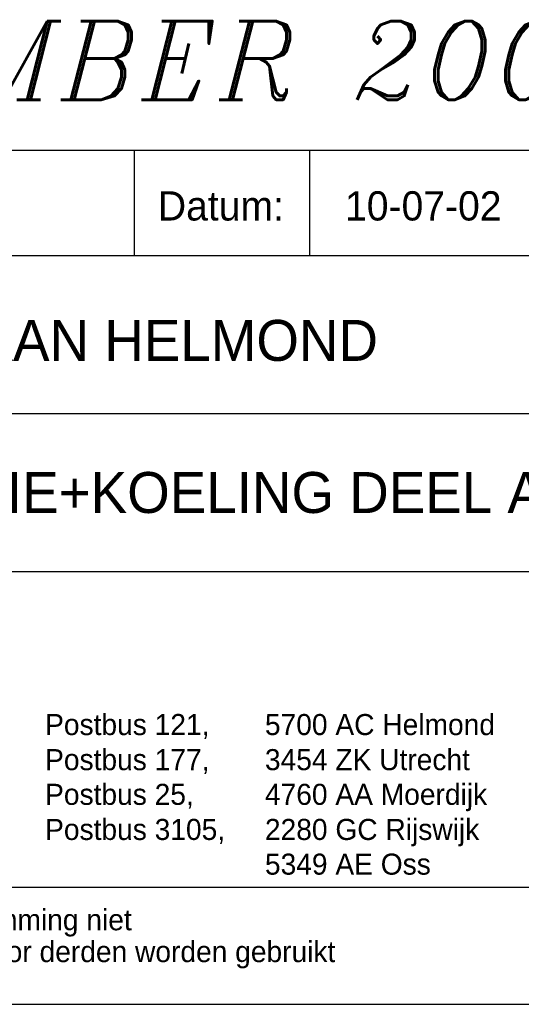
# Model space of a CAD drawing. Extents: x 0 to 1189, y 0 to 841.
# Tile 22 of 27: x 1080 to 1123, y 0 to 84. Entities that reach past the tile are written whole.
import ezdxf

# ---------------------------------------------------------------- set-up
doc = ezdxf.new("R2010")
doc.units = 0
doc.layers.get('0').update_dxf_attribs({"linetype": 'CONTINUOUS'})
for name, color, linetype in [('00KAD070', 5, 'CONTINUOUS'), ('BL$4----', 7, 'CONTINUOUS'), ('WL561---', 4, 'CONTINUOUS'), ('WL570---_TOEVOER', 3, 'CONTINUOUS')]:
    doc.layers.add(name, color=color, linetype=linetype)
doc.styles.add('BURO-018', font='BUROFONT.shx', dxfattribs={"height": 1.8})
doc.styles.add('BURO-025', font='BUROFONT.shx', dxfattribs={"height": 2.5})
doc.styles.add('BURO-035', font='BUROFONT.shx', dxfattribs={"height": 3.5})
doc.styles.add('BURO-050', font='BUROFONT.shx', dxfattribs={"height": 5})
doc.styles.add('ITALICC', font='italicc', dxfattribs={"width": 10, "height": 10})

# ---------------------------------------------------------------- blocks, each defined once
blk = doc.blocks.new('KUIJPERSKLEUR')
at = {"color": 1}
for p, q in [((-185, 73), (-10, 73)), ((-99, 64), (-99, 73)), ((-84, 64), (-84, 73)), ((-185, 64), (-10, 64)), ((-185, 50.5), (-55, 50.5)), ((-185, 37), (-10, 37))]:
    blk.add_line(p, q, dxfattribs=at)
for s, height, style, p in [('Datum:', 2.5, 'BURO-025', (-97, 67)), ('Postbus 121, ', 1.8, 'BURO-018', (-106.643, 23.014)), ('5700 AC Helmond', 1.8, 'BURO-018', (-87.849, 23.014)), ('Postbus 177, ', 1.8, 'BURO-018', (-106.643, 20.014)), ('3454 ZK Utrecht', 1.8, 'BURO-018', (-87.849, 20.014)), ('Postbus 25, ', 1.8, 'BURO-018', (-106.643, 17.048)), ('4760 AA Moerdijk', 1.8, 'BURO-018', (-87.849, 17.048)), ('Postbus 3105,', 1.8, 'BURO-018', (-106.643, 14.048)), ('2280 GC Rijswijk', 1.8, 'BURO-018', (-87.849, 14.048)), ('5349 AE Oss', 1.8, 'BURO-018', (-87.849, 11.082)), ('Deze tekening blijft eigendom en mag zonder onze schriftelijke toestemming niet', 1.8, 'BURO-018', (-185, 6.326)), ('gekopieerd of aan derden ter inzage worden gegeven, noch voor of door derden worden gebruikt', 1.8, 'BURO-018', (-185, 3.607))]:
    blk.add_text(s, height=height, dxfattribs=dict(at, style=style)).set_placement(p)
at = {"color": 150, "style": 'BURO-025'}
for tag, p in [('TKSCHAAL', (-167, 67)), ('TKBLADNR', (-124, 67)), ('TKDATCREAT', (-81, 67)), ('TKDATA', (-30, 67)), ('TKINIT', (-30, 58)), ('PRPRLEID', (-30, 49)), ('PRGRLEID', (-30, 40))]:
    blk.add_attdef(tag, p, '', height=2.5, dxfattribs=at)
at = {"color": 3, "style": 'BURO-035'}
for tag, p in [('PROMSCHR', (-177, 55)), ('TK1OMSCHR', (-177, 42))]:
    blk.add_attdef(tag, p, '', height=3.5, dxfattribs=at)
at = {"color": 1, "style": 'BURO-025'}
blk.add_attdef('TKFILE', (-4, 40), '', height=2.5, rotation=90, dxfattribs=at)
blk.add_attdef('PRNAAM', (-30, 31.5), '', height=2.5, dxfattribs=at)
at = {"color": 4, "style": 'BURO-050'}
blk.add_attdef('TKTEKNR', (-48, 19), '', height=5, dxfattribs=at)

msp = doc.modelspace()

# ---------------------------------------------------------------- linework, layer by layer
at = {"layer": '00KAD070', "linetype": 'CONTINUOUS'}
msp.add_line((10, 10), (1179, 10), dxfattribs=at)
at = {"layer": 'WL570---_TOEVOER'}
msp.add_line((0, 0), (1189, 0), dxfattribs=at)

# ---------------------------------------------------------------- block references
at = {"layer": 'BL$4----'}
ref = msp.add_blockref('KUIJPERSKLEUR', (1189, 0), dxfattribs=at)
ref.add_attrib('TKDATCREAT', '10-07-02', (1108, 67), dxfattribs={"layer": '0', "color": 150, "height": 2.5, "style": 'BURO-025'})
ref.add_attrib('PROMSCHR', 'OPLEIDINGSCENTRUM KM-LAAN HELMOND', (1012, 55), dxfattribs={"layer": '0', "color": 3, "height": 3.5, "style": 'BURO-035'})
ref.add_attrib('TK1OMSCHR', 'PRINCIPE SCHEMA VENTILATIE+KOELING DEEL A', (1012, 42), dxfattribs={"layer": '0', "color": 3, "height": 3.5, "style": 'BURO-035'})

# ---------------------------------------------------------------- texts
at = {"layer": 'WL561---', "color": 5, "linetype": 'CONTINUOUS', "style": 'ITALICC'}
msp.add_text('REVISIE DECEMBER 2002', height=6.72, dxfattribs=at).set_placement((1005.356, 77.326))

doc.saveas('drawing.dxf')
